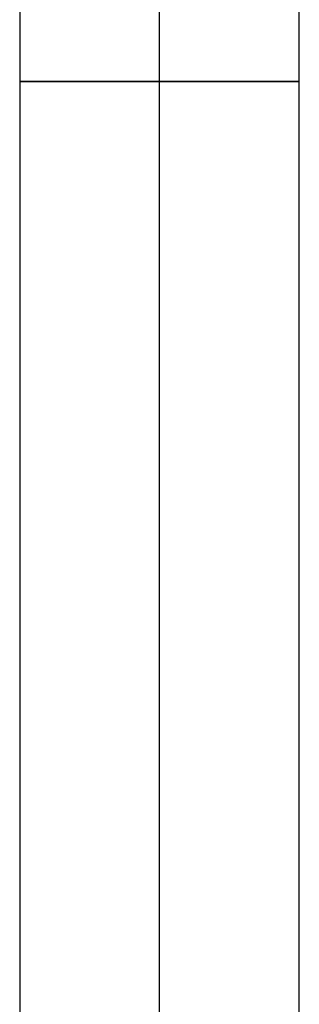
# Model space of a CAD drawing. Header units: centimetres. Extents: x -11 to 25.4, y -15 to 20.7.
# Tile 209 of 221: x 22.9 to 25.4, y 3.1 to 11.9. Entities that reach past the tile are written whole.
import ezdxf

# ---------------------------------------------------------------- set-up
doc = ezdxf.new("R2010")
doc.units = ezdxf.units.CM
doc.layers.add('Default', color=7, linetype='Continuous', true_color=0x000000)

msp = doc.modelspace()

# ---------------------------------------------------------------- linework, layer by layer
at = {"layer": 'Default'}
for p, q in [((24.155, 2.03, 1.0363), (24.155, 20.67, 1.0363)), ((24.155, 2.03, -1.4637), (24.155, 20.67, -1.4637))]:
    msp.add_line(p, q, dxfattribs=at)
at = {"layer": 'Default', "extrusion": (0, 1, 0)}
for start, end in [(0, 180), (180, 0)]:
    msp.add_arc((-24.155, -0.2137, 11.35), 1.25, start, end, dxfattribs=at)
at = {"layer": 'Default'}
for points in [[(22.905, 20.67, -0.2137), (22.905, 11.35, -0.2137), (22.905, 2.03, -0.2137)], [(25.405, 2.03, -0.2137), (25.405, 11.35, -0.2137), (25.405, 20.67, -0.2137)]]:
    msp.add_open_spline(points, degree=2, dxfattribs=at)

doc.saveas('drawing.dxf')
